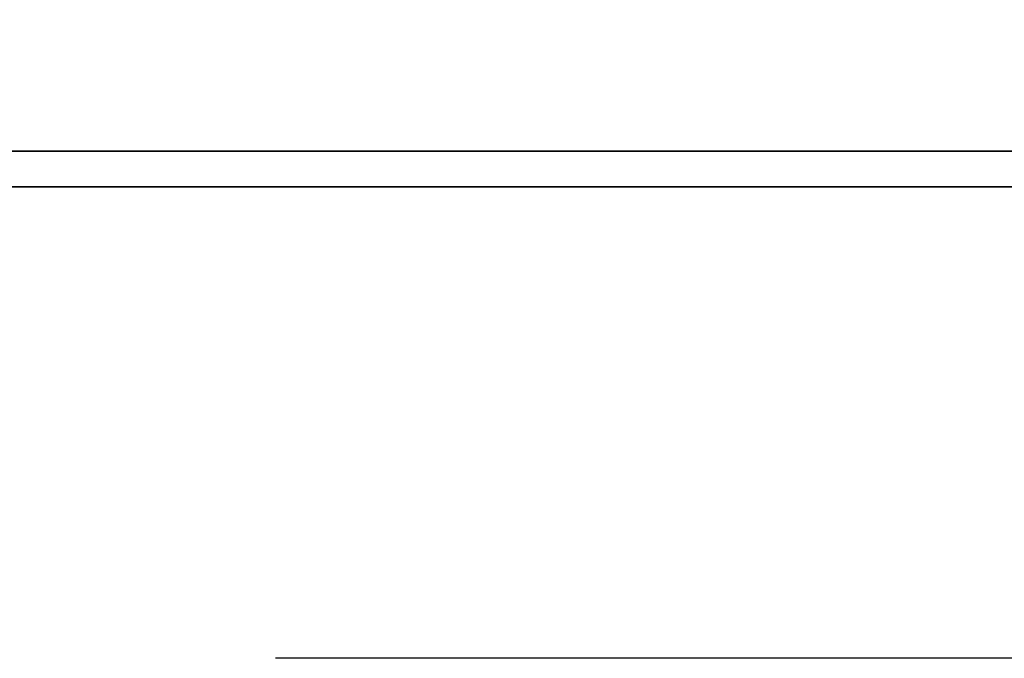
# Model space of a CAD drawing. Extents: x 732 to 1330, y 50 to 540.
# Tile 23 of 45: x 1265.49 to 1271.32, y 179.78 to 183.56. Entities that reach past the tile are written whole.
import ezdxf

# ---------------------------------------------------------------- set-up
doc = ezdxf.new("R2010")
doc.units = 0
doc.header["$MEASUREMENT"] = 0
doc.linetypes.add('CENTER', pattern=[2, 1.25, -0.25, 0.25, -0.25])
for name, color, linetype in [('CEN', 1, 'CENTER'), ('DIM', 4, 'CONTINUOUS'), ('layer 1', 7, 'CONTINUOUS')]:
    doc.layers.add(name, color=color, linetype=linetype)

# ---------------------------------------------------------------- blocks, each defined once
blk = doc.blocks.new('TBI MOTION logo(完整正式版)')
at = {"layer": 'layer 1', "color": 22, "lineweight": 35}
blk.add_open_spline([(75.90875, -9.47875), (75.90875, -9.47875), (75.90875, -12.28625), (75.90875, -12.28625), (75.90875, -12.28625), (75.90875, -12.28625), (75.90875, -12.47875), (75.90875, -12.47875), (75.90875, -12.47875), (75.90875, -12.47875), (75.71625, -12.47875), (75.71625, -12.47875), (75.71625, -12.47875), (75.71625, -12.47875), (-88.32875, -12.47875), (-88.32875, -12.47875), (-88.32875, -12.47875), (-88.32875, -12.47875), (-88.32875, -13.29375), (-88.32875, -13.29375), (-88.32875, -13.29375), (-88.32875, -13.29375), (82.89125, -13.29375), (82.89125, -13.29375), (82.89125, -13.29375), (82.89125, -13.29375), (75.90875, -9.47875), (75.90875, -9.47875)], degree=3, knots=[0, 0, 0, 0, 0.14285714, 0.14285714, 0.14285714, 0.14285715, 0.28571429, 0.28571429, 0.28571429, 0.2857143, 0.42857143, 0.42857143, 0.42857143, 0.42857144, 0.57142857, 0.57142857, 0.57142857, 0.57142858, 0.71428571, 0.71428571, 0.71428571, 0.71428572, 0.85714286, 0.85714286, 0.85714286, 0.85714287, 1, 1, 1, 1], dxfattribs=at)

msp = doc.modelspace()

# ---------------------------------------------------------------- linework, layer by layer
at = {"layer": 'CEN', "color": 7, "linetype": 'CENTER', "ltscale": 10}
msp.add_line((1319.5072, 179.7752), (1214.0592, 179.7752), dxfattribs=at)

# ---------------------------------------------------------------- block references
at = {"layer": 'DIM', "xscale": 0.2591999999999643, "yscale": 0.2591999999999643, "zscale": 0.2591999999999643}
msp.add_blockref('TBI MOTION logo(完整正式版)', (1283.1964, 186.0122), dxfattribs=at)

doc.saveas('drawing.dxf')
